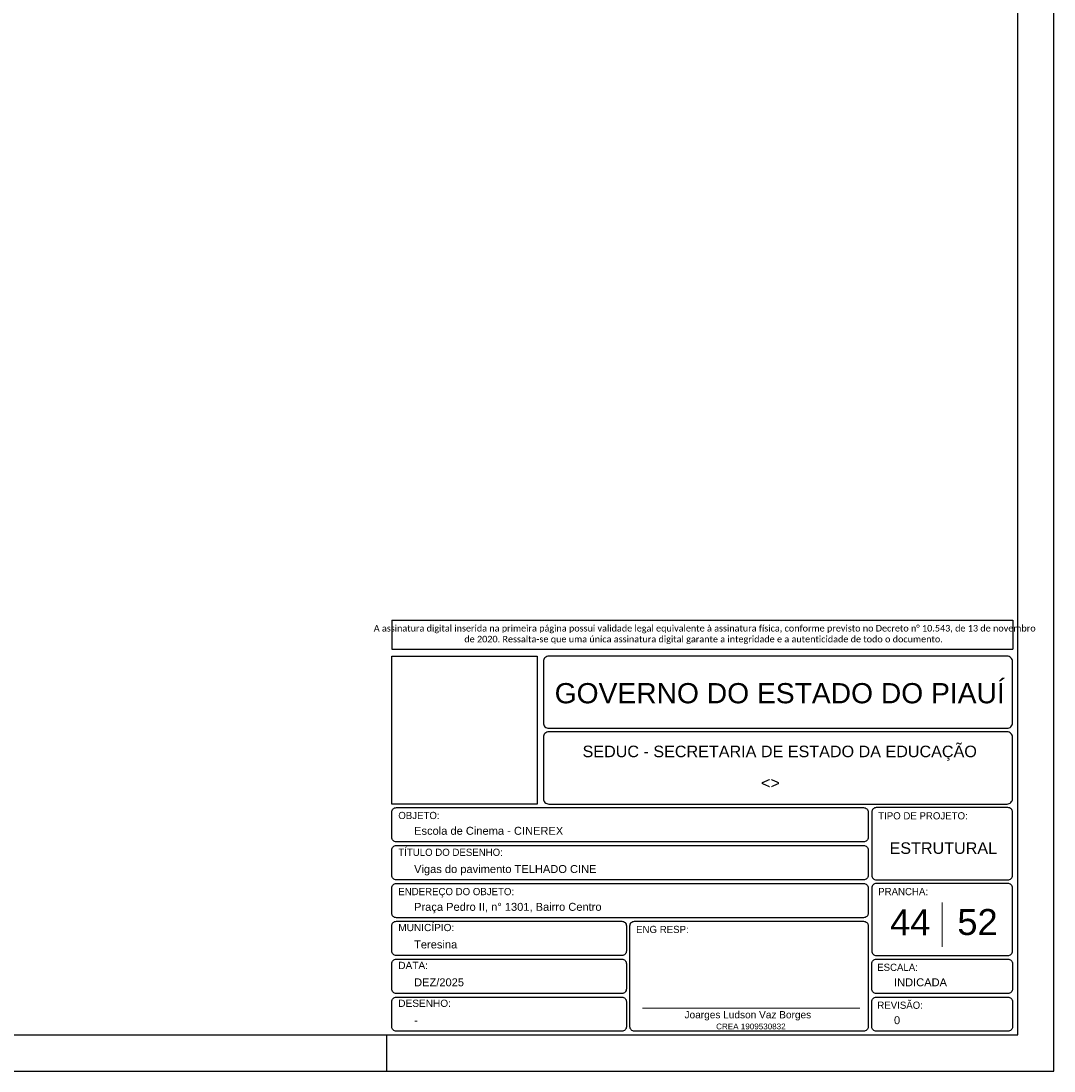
# Model space of a CAD drawing. Header units: millimetres. Extents: x 0 to 84.1, y 0 to 59.4.
# Tile 14 of 16: x 55.5 to 84.1, y 0 to 29.1. Entities that reach past the tile are written whole.
import ezdxf

# ---------------------------------------------------------------- set-up
doc = ezdxf.new("R2010")
doc.units = ezdxf.units.MM
doc.header["$MEASUREMENT"] = 0
doc.linetypes.add('NULL', pattern=[0])
doc.layers.get('0').update_dxf_attribs({"lineweight": 18})
doc.layers.add('Nível 1', color=7, linetype='Continuous', lineweight=0)
doc.layers.add('Textos', color=7, linetype='Continuous', lineweight=9)
for name, color, linetype in [('Pena 01', 1, 'Continuous'), ('SEDUC_MARF', 1, 'Continuous'), ('SEDUC_MARGG', 7, 'Continuous'), ('SEDUC_TXT01', 1, 'Continuous'), ('SEDUC_TXT02', 2, 'Continuous'), ('SEDUC_TXT05', 5, 'Continuous')]:
    doc.layers.add(name, color=color, linetype=linetype)
doc.styles.add('Arial', font='txt')
doc.styles.add('Calibri', font='txt')
doc.styles.add('TwCenMT', font='txt')

msp = doc.modelspace()

# ---------------------------------------------------------------- linework, layer by layer
msp.add_line((72.6949, 1.7423), (78.7158, 1.7423))
at = {"layer": 'Nível 1'}
msp.add_line((80.9985, 4.6717), (80.9985, 3.4409), dxfattribs=at)
at = {"layer": 'Pena 01'}
for p, q in [((65.7485, 12.4952), (82.956, 12.4952)), ((65.7485, 12.4952), (65.7485, 11.6972)), ((82.956, 12.4952), (82.956, 11.6972)), ((65.7485, 11.6972), (82.956, 11.6972))]:
    msp.add_line(p, q, dxfattribs=at)
at = {"layer": 'SEDUC_MARF'}
msp.add_line((65.6, 1), (65.6, 0), dxfattribs=at)
for points in [[(84.1, 59.4), (0, 59.4), (0, 0), (84.1, 0)], [(65.7485, 11.4972), (69.7732, 11.4972), (69.7732, 7.4), (65.7485, 7.4)]]:
    msp.add_lwpolyline(points, close=True, dxfattribs=at)
for points in [[(70.0985, 9.5), (82.7985, 9.5, 0.4142136), (82.9485, 9.65), (82.9485, 9.65), (82.9485, 11.35, 0.4142136), (82.7985, 11.5), (82.7985, 11.5), (70.0985, 11.5, 0.4142136), (69.9485, 11.35), (69.9485, 11.35), (69.9485, 9.65, 0.4142136), (70.0985, 9.5), (70.0985, 9.5)], [(70.0985, 7.4), (82.7985, 7.4, 0.4142136), (82.9485, 7.55), (82.9485, 7.55), (82.9485, 9.25, 0.4142136), (82.7985, 9.4), (82.7985, 9.4), (70.0985, 9.4, 0.4142136), (69.9485, 9.25), (69.9485, 9.25), (69.9485, 7.55, 0.4142136), (70.0985, 7.4), (70.0985, 7.4)], [(65.8735, 7.3), (78.8235, 7.3, -0.4142136), (78.9485, 7.175), (78.9485, 7.175), (78.9485, 6.475, -0.4142136), (78.8235, 6.35), (78.8235, 6.35), (65.8735, 6.35, -0.4142136), (65.7485, 6.475), (65.7485, 6.475), (65.7485, 7.175, -0.4142136), (65.8735, 7.3), (65.8735, 7.3)], [(79.1735, 5.3), (82.8235, 5.3, 0.4142136), (82.9485, 5.425), (82.9485, 5.425), (82.9485, 7.175, 0.4142136), (82.8235, 7.3), (82.8235, 7.3), (79.1735, 7.3, 0.4142136), (79.0485, 7.175), (79.0485, 7.175), (79.0485, 5.425, 0.4142136), (79.1735, 5.3), (79.1735, 5.3)], [(65.8735, 6.25), (78.8235, 6.25, -0.4142136), (78.9485, 6.125), (78.9485, 6.125), (78.9485, 5.425, -0.4142136), (78.8235, 5.3), (78.8235, 5.3), (65.8735, 5.3, -0.4142136), (65.7485, 5.425), (65.7485, 5.425), (65.7485, 6.125, -0.4142136), (65.8735, 6.25), (65.8735, 6.25)], [(65.8735, 5.2), (78.8235, 5.2, -0.4142136), (78.9485, 5.075), (78.9485, 5.075), (78.9485, 4.375, -0.4142136), (78.8235, 4.25), (78.8235, 4.25), (65.8735, 4.25, -0.4142136), (65.7485, 4.375), (65.7485, 4.375), (65.7485, 5.075, -0.4142136), (65.8735, 5.2), (65.8735, 5.2)], [(79.1735, 3.2), (82.8235, 3.2, 0.4142136), (82.9485, 3.325), (82.9485, 3.325), (82.9485, 5.075, 0.4142136), (82.8235, 5.2), (82.8235, 5.2), (79.1735, 5.2, 0.4142136), (79.0485, 5.075), (79.0485, 5.075), (79.0485, 3.325, 0.4142136), (79.1735, 3.2), (79.1735, 3.2)], [(65.8735, 4.15), (72.1235, 4.15, -0.4142136), (72.2485, 4.025), (72.2485, 4.025), (72.2485, 3.325, -0.4142136), (72.1235, 3.2), (72.1235, 3.2), (65.8735, 3.2, -0.4142136), (65.7485, 3.325), (65.7485, 3.325), (65.7485, 4.025, -0.4142136), (65.8735, 4.15), (65.8735, 4.15)], [(72.4735, 4.15), (78.8235, 4.15, -0.4142136), (78.9485, 4.025), (78.9485, 4.025), (78.9485, 1.225, -0.4142136), (78.8235, 1.1), (78.8235, 1.1), (72.4735, 1.1, -0.4142136), (72.3485, 1.225), (72.3485, 1.225), (72.3485, 4.025, -0.4142136), (72.4735, 4.15), (72.4735, 4.15)], [(65.8735, 3.1), (72.1235, 3.1, -0.4142136), (72.2485, 2.975), (72.2485, 2.975), (72.2485, 2.275, -0.4142136), (72.1235, 2.15), (72.1235, 2.15), (65.8735, 2.15, -0.4142136), (65.7485, 2.275), (65.7485, 2.275), (65.7485, 2.975, -0.4142136), (65.8735, 3.1), (65.8735, 3.1)], [(79.1735, 3.1), (82.8235, 3.1, -0.4142136), (82.9485, 2.975), (82.9485, 2.975), (82.9485, 2.275, -0.4142136), (82.8235, 2.15), (82.8235, 2.15), (79.1735, 2.15, -0.4142136), (79.0485, 2.275), (79.0485, 2.275), (79.0485, 2.975, -0.4142136), (79.1735, 3.1), (79.1735, 3.1)], [(65.8735, 2.05), (72.1235, 2.05, -0.4142136), (72.2485, 1.925), (72.2485, 1.925), (72.2485, 1.225, -0.4142136), (72.1235, 1.1), (72.1235, 1.1), (65.8735, 1.1, -0.4142136), (65.7485, 1.225), (65.7485, 1.225), (65.7485, 1.925, -0.4142136), (65.8735, 2.05), (65.8735, 2.05)], [(79.1735, 2.05), (82.8235, 2.05, -0.4142136), (82.9485, 1.925), (82.9485, 1.925), (82.9485, 1.225, -0.4142136), (82.8235, 1.1), (82.8235, 1.1), (79.1735, 1.1, -0.4142136), (79.0485, 1.225), (79.0485, 1.225), (79.0485, 1.925, -0.4142136), (79.1735, 2.05), (79.1735, 2.05)]]:
    msp.add_lwpolyline(points, format="xyb", dxfattribs=at)
at = {"layer": 'SEDUC_MARGG'}
msp.add_lwpolyline([(2.5, 1), (83.1, 1), (83.1, 58.4), (2.5, 58.4)], close=True, dxfattribs=at)

# ---------------------------------------------------------------- texts
at = {"layer": 'Pena 01', "color": 3, "linetype": 'NULL', "insert": (74.3883, 12.0983), "char_height": 0.1803712, "width": 18.645941, "attachment_point": 5, "style": 'Calibri'}
msp.add_mtext(' A assinatura digital inserida na primeira página possui validade legal equivalente à assinatura física, conforme previsto no Decreto n%%d 10.543, de 13 de novembro de 2020. Ressalta-se que uma única assinatura digital garante a integridade e a autenticidade de todo o documento.', dxfattribs=at)
at = {"layer": 'SEDUC_TXT01', "linetype": 'NULL', "char_height": 0.2, "width": 17.8054, "attachment_point": 1}
for s, insert, style in [('OBJETO:', (65.9279, 7.1834), 'TwCenMT'), ('TIPO DE PROJETO:', (79.2279, 7.1739), 'TwCenMT'), ('TÍTULO DO DESENHO:', (65.9279, 6.1626), 'TwCenMT'), ('ENDEREÇO DO OBJETO:', (65.9279, 5.0739), 'TwCenMT'), ('PRANCHA:', (79.2279, 5.0739), 'TwCenMT'), ('MUNICÍPIO:', (65.9273, 4.0771), 'Arial'), ('ENG RESP:', (72.5193, 4.0239), 'TwCenMT'), ('DATA:', (65.9273, 3.0271), 'Arial'), ('ESCALA:', (79.1989, 2.9739), 'TwCenMT'), ('DESENHO:', (65.9273, 1.9771), 'Arial'), ('REVISÃO:', (79.2039, 1.9239), 'TwCenMT')]:
    msp.add_mtext(s, dxfattribs=dict(at, insert=insert, style=style))
at = {"layer": 'SEDUC_TXT02', "linetype": 'NULL', "attachment_point": 8, "line_spacing_factor": 0.9, "style": 'Arial'}
for s, insert, char_height, width in [('SEDUC - SECRETARIA DE ESTADO DA EDUCAÇÃO ', (76.4985, 8.6), 0.32, 21.758945), ('Joarges Ludson Vaz Borges', (75.6158, 1.4), 0.2, 7.035547), ('CREA 1909530832', (75.7, 1.1528), 0.16, 3.791777)]:
    msp.add_mtext(s, dxfattribs=dict(at, insert=insert, char_height=char_height, width=width))
at = {"layer": 'SEDUC_TXT05', "linetype": 'NULL', "insert": (76.4985, 10.1848), "char_height": 0.56, "width": 24.876973, "attachment_point": 8, "line_spacing_factor": 0.9, "style": 'Arial'}
msp.add_mtext('GOVERNO DO ESTADO DO PIAUÍ', dxfattribs=at)
at = {"layer": 'Textos', "linetype": 'NULL', "line_spacing_factor": 0.9, "style": 'Arial'}
for s, insert, char_height, width, attachment_point in [('<>', (76.241, 7.8271), 0.32, 1.067813, 8), ('Escola de Cinema - CINEREX', (66.3656, 6.545), 0.22, 8.109531, 7), ('ESTRUTURAL', (81.0329, 6.0142), 0.32, 5.907383, 8), ('Vigas do pavimento TELHADO CINE', (66.3656, 5.4224), 0.22, 9.910703, 7), ('Praça Pedro II, n%%d 1301, Bairro Centro', (66.3656, 4.3724), 0.22, 10.164414, 7), ('44', (80.1166, 3.7594), 0.72, 2.264609, 8), ('52', (81.9803, 3.7594), 0.72, 2.264609, 8), ('Teresina', (66.3656, 3.395), 0.22, 2.374375, 7), ('DEZ/2025', (66.3656, 2.345), 0.22, 2.741465, 7), ('INDICADA', (79.6656, 2.345), 0.22, 2.906992, 7), ('-', (66.3656, 1.295), 0.22, 0.239805, 7), ('0', (79.6656, 1.295), 0.22, 0.373691, 7)]:
    msp.add_mtext(s, dxfattribs=dict(at, insert=insert, char_height=char_height, width=width, attachment_point=attachment_point))

doc.saveas('drawing.dxf')
